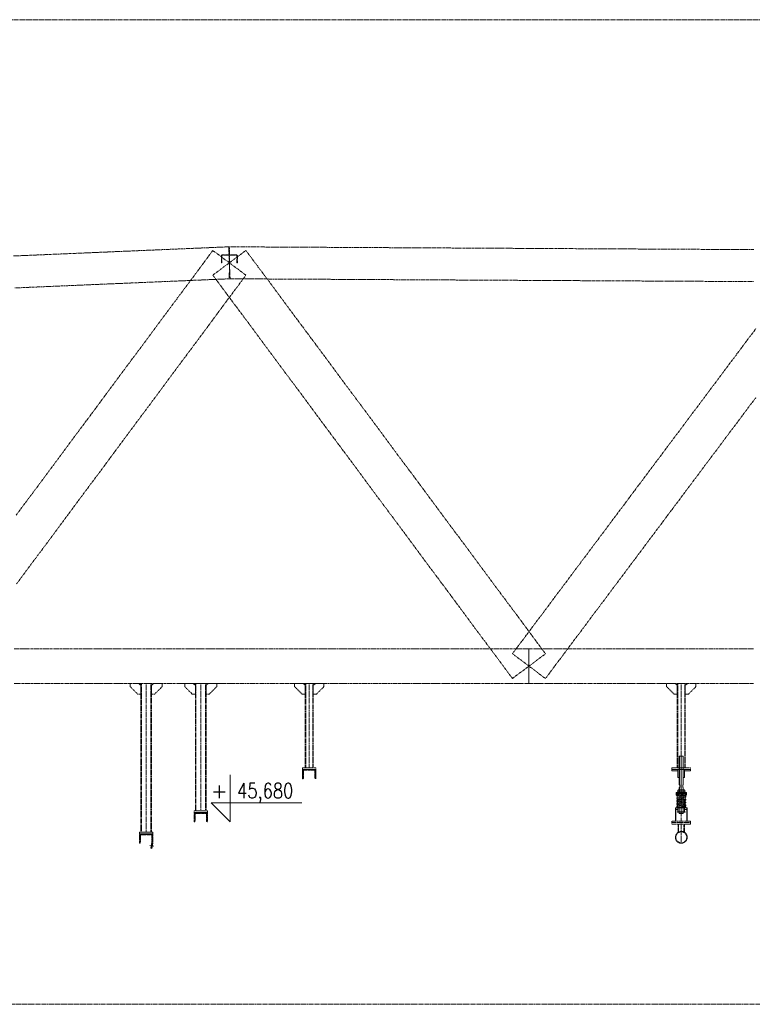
# Model space of a CAD drawing. Header units: millimetres. Extents: x -176817 to 571382, y -58489 to 156123.
# Tile 241 of 256: x 150336 to 155838, y 114163 to 121554. Entities that reach past the tile are written whole.
import ezdxf
from ezdxf.enums import TextEntityAlignment as Align

# ---------------------------------------------------------------- set-up
doc = ezdxf.new("R2010")
doc.units = ezdxf.units.MM
doc.header["$LTSCALE"] = 0.2
for name, pattern in [('AM_ISO08W050', [18, 12, -1.5, 3, -1.5]), ('AM_ISO08W050x2', [9, 6, -0.75, 1.5, -0.75]), ('HIDDEN', [9.525, 6.35, -3.175])]:
    doc.linetypes.add(name, pattern=pattern)
doc.layers.get('0').update_dxf_attribs({"lineweight": 13})
for name, color, linetype, lineweight in [('-AAA Podkład', 252, 'Continuous', 13), ('AM_0N', 7, 'Continuous', 13), ('AM_7N', 4, 'AM_ISO08W050', 13), ('SIATKA', 5, 'Continuous', 13), ('slupki', 7, 'Continuous', 13)]:
    doc.layers.add(name, color=color, linetype=linetype, lineweight=lineweight)
doc.styles.add('ROMANS', font='romans.shx')

# ---------------------------------------------------------------- blocks, each defined once
blk = doc.blocks.new('poziom')
at = {"color": 4}
for p, q in [((0, 1.176), (0, 0.076)), ((-0.446, 0.522), (1.685, 0.522)), ((-0.446, 0.522), (0, 0.076))]:
    blk.add_line(p, q, dxfattribs=at)
at = {"color": 2, "style": 'ROMANS'}
blk.add_attdef('+', text='', height=0.35, dxfattribs=at).set_placement((-0.254, 0.632), align=Align.CENTER)
at = {"color": 2, "style": 'ROMANS', "width": 0.8}
blk.add_attdef('POZIOM', text='', height=0.35, dxfattribs=at).set_placement((0.824, 0.632), align=Align.CENTER)
blk = doc.blocks.new('A$C65393CC2')
at = {"layer": 'slupki'}
h = blk.add_hatch(dxfattribs=at)
h.set_pattern_fill('ANSI32', angle=360)
h.set_pattern_definition([(45, (-80114.047, -2356.9), (-6.7351921, 6.7351921), []), (45, (-80109.5565, -2356.9), (-6.7351921, 6.7351921), [])])
h.paths.add_polyline_path([(-15.1, -38.7), (-7.3, -40.2), (-3.7, -20.5), (-11.6, -19.1)])
h.paths.add_polyline_path([(0, 0), (-7.9, 1.4), (-11.6, -19.1), (-3.7, -20.5)])
at = {"layer": 'SIATKA', "color": 3}
for p, q in [((-15.1, -38.7, 0), (-7.9, 1.4)), ((0, 0), (-7.9, 1.4)), ((0, 0), (-7.3, -40.2, 0)), ((8.1, -22.6, 0), (-23.4, -16.9, 0)), ((-7.3, -40.2, 0), (-15.1, -38.7, 0))]:
    blk.add_line(p, q, dxfattribs=at)
blk = doc.blocks.new('*U1083')
at = {"layer": 'AM_0N'}
for p, q in [((-28, 230.6), (28, 230.6)), ((-28, 226.6), (-28, 230.6)), ((28, 226.6), (-28, 226.6)), ((28, 230.6), (28, 226.6))]:
    blk.add_line(p, q, dxfattribs=at)
at = {"layer": 'AM_7N', "linetype": 'AM_ISO08W050x2'}
blk.add_line((0, 233.6), (0, 223.6), dxfattribs=at)
blk = doc.blocks.new('*U1084')
at = {"layer": 'AM_0N'}
for p, q in [((33.8, 222.6), (-33, 222.6)), ((29.3, 219.8), (-30.7, 209)), ((-30.7, 201.1), (7.4, 194.3)), ((29.3, 198.2), (-30.7, 187.4)), ((-30.7, 179.5), (7.4, 172.7)), ((29.3, 176.6), (-30.7, 165.8)), ((-30.7, 157.9), (7.4, 151.1)), ((29.3, 155), (-30.7, 144.2)), ((-2.7, 214.1), (-30.3, 215.9)), ((-29.7, 215.9), (30.3, 219.9)), ((-29.3, 201.1), (30.7, 211.9)), ((-29.3, 179.5), (30.7, 190.3)), ((-29.3, 157.9), (30.7, 168.7)), ((30.7, 198.2), (-7.4, 205.1)), ((30.7, 176.6), (-7.4, 183.5)), ((30.7, 155), (-7.4, 161.9)), ((30, 219.9), (30.3, 219.9)), ((-33.8, 112), (33, 112)), ((-30.7, 136.3), (7.4, 129.5)), ((29.3, 133.4), (-30.7, 122.6)), ((29.7, 118.7), (-30.3, 114.7)), ((-30, 114.7), (-30.3, 114.7)), ((-29.3, 136.3), (30.7, 147.1)), ((-29.3, 114.7), (30.7, 125.5)), ((30.7, 133.4), (-7.4, 140.3)), ((2.7, 120.5), (30.3, 118.7))]:
    blk.add_line(p, q, dxfattribs=at)
for centre, start, end in [((-30, 219.9), 138.01806, 273.82255), ((30, 223.9), 273.82255, 340.52878), ((-30, 205.1), 100.20335, 280.20335), ((-30, 183.5), 100.20335, 280.20335), ((-30, 161.9), 100.20335, 280.20335), ((30, 215.9), 280.20335, 100.20335), ((30, 194.3), 280.20335, 100.20335), ((30, 172.7), 280.20335, 100.20335), ((30, 151.1), 280.20335, 100.20335), ((-30, 140.3), 100.20335, 280.20335), ((-30, 118.7), 100.20335, 280.20335), ((-30, 110.7), 93.82255, 160.52878), ((30, 129.5), 280.20335, 100.20335), ((30, 114.7), 318.01806, 93.82255)]:
    blk.add_arc(centre, 4, start, end, dxfattribs=at)
at = {"layer": 'AM_7N', "linetype": 'AM_ISO08W050x2'}
for p, q in [((-30, 109), (-30, 225.6)), ((0, 109), (0, 225.6)), ((30, 109), (30, 225.6))]:
    blk.add_line(p, q, dxfattribs=at)
blk = doc.blocks.new('*U1085')
at = {"layer": 'AM_0N'}
for p, q in [((-28, 82), (28, 82)), ((-28, 78), (-28, 82)), ((28, 78), (-28, 78)), ((28, 82), (28, 78))]:
    blk.add_line(p, q, dxfattribs=at)
at = {"layer": 'AM_7N', "linetype": 'AM_ISO08W050x2'}
blk.add_line((0, 85), (0, 75), dxfattribs=at)
blk = doc.blocks.new('*U1086')
at = {"layer": 'AM_0N'}
for p, q in [((-26.6, 242.6), (-21.4, 245.6)), ((-26.6, 242.6), (-26.6, 233.6)), ((-26.6, 233.6), (-21.4, 230.6)), ((21.3, 245.6), (-21.4, 245.6)), ((21.3, 230.6), (-21.4, 230.6)), ((-13.3, 242.6), (-13.3, 233.6)), ((13.3, 242.6), (13.3, 233.6)), ((26.6, 242.6), (21.3, 245.6)), ((26.6, 233.6), (21.3, 230.6)), ((26.6, 242.6), (26.6, 233.6))]:
    blk.add_line(p, q, dxfattribs=at)
for centre, radius, start, end in [((-19.9, 232.9), 11.7, 55.56153, 115.56153), ((-19.9, 243.3), 11.7, 244.43847, 304.43847), ((0, 200.7), 43.9, 72.38303, 107.61697), ((0, 275.4), 43.9, 252.38303, 287.61697), ((19.9, 232.9), 11.7, 64.43847, 124.43847), ((19.9, 243.3), 11.7, 235.56153, 295.56153)]:
    blk.add_arc(centre, radius, start, end, dxfattribs=at)
at = {"layer": 'AM_7N', "linetype": 'AM_ISO08W050x2'}
blk.add_line((0, 248.6), (0, 227.6), dxfattribs=at)
blk = doc.blocks.new('A$C09B41FFC')
at = {"layer": '-AAA Podkład', "color": 7}
for p, q in [((-13, 500), (-13, 284.6)), ((0, 500), (0, 70)), ((13, 500), (13, 284.6)), ((-16, 222.6), (-16, 226.6)), ((-15, 222.6), (15, 222.6)), ((-13, 264.6), (-13, 214.6)), ((13, 264.6), (13, 214.6)), ((16, 222.6), (16, 226.6)), ((-16.2, 172.6), (-15, 172.6)), ((-15.2, 171.6), (-15, 171.6)), ((-15, 214.6), (15, 214.6)), ((15, 172.6), (16.2, 172.6)), ((15, 171.6), (15.2, 171.6)), ((-16.2, 82), (-15, 82)), ((-16.2, 82), (-15, 82)), ((-15.2, 83), (-15, 83)), ((16.2, 82, 0), (15, 82, 0)), ((21.2, 82), (20, 82))]:
    blk.add_line(p, q, dxfattribs=at)
for points in [[(15, 284.6), (15, 498), (13, 500), (-13, 500), (-15, 498), (-15, 284.6)], [(-15, 226.6), (-38.1, 226.6), (-38.1, 222.6), (-15, 222.6)], [(-15, 222.6), (-38.1, 222.6), (-38.1, 207.6), (-15, 207.6)], [(-15, 264.6), (-10.5, 264.6), (-10.5, 284.6), (-15, 284.6)], [(-15, 264.6), (-15, 72), (-13, 70), (13, 70), (15, 72), (15, 264.6)], [(15, 264.6), (10.5, 264.6), (10.5, 284.6), (15, 284.6)], [(15, 226.6), (38.1, 226.6), (38.1, 222.6), (15, 222.6)], [(15, 222.6), (38.1, 222.6), (38.1, 207.6), (15, 207.6)], [(-25, 112), (-41.2, 112), (-41.2, 98), (-25, 98)], [(25, 98), (41.3, 98), (41.3, 112), (25, 112)]]:
    blk.add_lwpolyline(points, dxfattribs=at)
at = {"layer": '-AAA Podkład', "color": 7, "elevation": 0}
for points in [[(-25, 400), (-70, 400), (-70, 388), (-25, 388)], [(25, 388), (70, 388), (70, 400), (25, 400)], [(-44.4, 12), (-44.4, 112), (-41.2, 112), (-41.2, 12)], [(44.5, 12), (44.5, 112), (41.3, 112), (41.3, 12)]]:
    blk.add_lwpolyline(points, dxfattribs=at)
for points in [[(-25, 340), (-25, 400), (-14.2, 400), (-13.2, 399), (-13.2, 341), (-14.2, 340)], [(25, 340), (25, 400), (14.2, 400), (13.2, 399), (13.2, 341), (14.2, 340)]]:
    blk.add_lwpolyline(points, close=True, dxfattribs=at)
at = {"layer": '-AAA Podkład', "color": 7}
for points in [[(-38.1, 207.6), (-35.2, 207.6), (-35.2, 222.6), (-38.1, 222.6)], [(38.1, 207.6), (35.2, 207.6), (35.2, 222.6), (38.1, 222.6)], [(-25, 172.6), (-25, 82), (-16.2, 82), (-15.2, 83), (-15.2, 171.6), (-16.2, 172.6)], [(25, 172.6), (25, 82), (16.2, 82), (15.2, 83), (15.2, 171.6), (16.2, 172.6)]]:
    blk.add_lwpolyline(points, close=True, dxfattribs=at)
blk.add_circle((-30, 118.7), 4, dxfattribs=at)
for points in [[(-25, 112), (-25, 113), (-26, 112)], [(25, 112), (25, 113), (26, 112)]]:
    blk.add_solid(points, dxfattribs=at)
for name in ['*U1084', '*U1083', '*U1086', '*U1085']:
    blk.add_blockref(name, (0, 0), dxfattribs=at)

msp = doc.modelspace()

# ---------------------------------------------------------------- hatches: boundary and pattern name
at = {"layer": '-AAA Podkład', "linetype": 'HIDDEN', "ltscale": 5}
h = msp.add_hatch(dxfattribs=at)
h.set_pattern_fill('ANSI32', color=256)
h.set_pattern_definition([(45, (101151.147, 111380.613), (-6.7351921, 6.7351921), []), (45, (101155.638, 111380.613), (-6.7351921, 6.7351921), [])])
h.paths.add_polyline_path([(152460.9118, 115926.7533), (152510.9118, 115926.7533), (152510.9118, 115924.8419, -0.414213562), (152505.8232, 115919.7533), (152467.9118, 115919.7533), (152467.9118, 115861.8419, -0.414213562), (152462.8232, 115856.7533), (152460.9118, 115856.7533)])
h.paths.add_polyline_path([(152510.9118, 115924.8419), (152510.9118, 115926.7533), (152560.9118, 115926.7533), (152560.9118, 115856.7533), (152559.0004, 115856.7533, -0.414213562), (152553.9118, 115861.8419), (152553.9118, 115919.7533), (152516.0004, 115919.7533, -0.414213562)])
h = msp.add_hatch(dxfattribs=at)
h.set_pattern_fill('ANSI32', color=256)
h.set_pattern_definition([(45, (100336.147, 111056.613), (-6.7351921, 6.7351921), []), (45, (100340.638, 111056.613), (-6.7351921, 6.7351921), [])])
h.paths.add_polyline_path([(151645.9118, 115602.7533), (151695.9118, 115602.7533), (151695.9118, 115600.8419, -0.414213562), (151690.8232, 115595.7533), (151652.9118, 115595.7533), (151652.9118, 115537.8419, -0.414213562), (151647.8232, 115532.7533), (151645.9118, 115532.7533)])
h.paths.add_polyline_path([(151695.9118, 115600.8419), (151695.9118, 115602.7533), (151745.9118, 115602.7533), (151745.9118, 115532.7533), (151744.0004, 115532.7533, -0.414213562), (151738.9118, 115537.8419), (151738.9118, 115595.7533), (151701.0004, 115595.7533, -0.414213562)])
h = msp.add_hatch(dxfattribs=at)
h.set_pattern_fill('ANSI32', color=256, angle=360)
h.set_pattern_definition([(45, (99926.152, 110896.991), (-6.7351921, 6.7351921), []), (45, (99930.642, 110896.991), (-6.7351921, 6.7351921), [])])
h.paths.add_polyline_path([(151235.9162, 115443.1318), (151285.9162, 115443.1318), (151285.9162, 115441.2203, -0.414213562), (151280.8276, 115436.1318), (151242.9162, 115436.1318), (151242.9162, 115378.2203, -0.414213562), (151237.8276, 115373.1318), (151235.9162, 115373.1318)])
h.paths.add_polyline_path([(151285.9162, 115441.2203), (151285.9162, 115443.1318), (151335.9162, 115443.1318), (151335.9162, 115373.1318), (151334.0048, 115373.1318, -0.414213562), (151328.9162, 115378.2203), (151328.9162, 115436.1318), (151291.0048, 115436.1318, -0.414213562)])

# ---------------------------------------------------------------- linework, layer by layer
for p, q in [((151285.9118, 116571.7533, 0), (151285.9118, 115455.1318, 0)), ((151695.9118, 116571.7533, 0), (151695.9118, 115614.7533, 0)), ((152510.9118, 116571.7533, 0), (152510.9118, 115938.7533, 0)), ((155304.9375, 116571.7533, 0), (155304.9375, 115938.7533, 0)), ((155304.9375, 115538.7533, 0), (155304.9375, 115914.7533, 0)), ((155280.7875, 115454.0412, 0), (155280.7875, 115514.7533, 0)), ((155284.7875, 115456.3443, 0), (155284.7875, 115514.7533, 0)), ((155304.9375, 115372.2739, 0), (155304.9375, 115526.7533, 0)), ((155325.0875, 115456.3443, 0), (155325.0875, 115514.7533, 0)), ((155329.0875, 115454.0412, 0), (155329.0875, 115514.7533, 0))]:
    msp.add_line(p, q, dxfattribs=at)
msp.add_lwpolyline([(175983.6053, 121553.5213), (137759.1691, 121553.5213), (137759.1691, 114163.401), (175983.6053, 114163.401)], close=True, dxfattribs=at)
for points in [[(151916.0139, 119608.9619), (151913.4629, 119668.9076), (151910.9118, 119728.8533), (151908.3608, 119788.7991), (151905.8098, 119848.7448), (151835.4973, 119845.7526), (151765.1848, 119842.7605), (151694.8723, 119839.7683), (151624.5598, 119836.7761), (151554.2473, 119833.7839), (151483.9348, 119830.7917), (151413.6223, 119827.7995), (151343.3098, 119824.8073), (151272.9973, 119821.8151), (151202.6848, 119818.823), (151132.3723, 119815.8308), (151062.0598, 119812.8386), (150991.7473, 119809.8464), (150921.4348, 119806.8542), (150851.1223, 119803.862), (150780.8098, 119800.8698), (150710.4973, 119797.8776), (150640.1848, 119794.8855), (150569.8723, 119791.8933), (150499.5598, 119788.9011), (150429.2473, 119785.9089), (150358.9348, 119782.9167), (150288.6223, 119779.9245)], [(152035.3116, 119636.3888), (151973.1117, 119682.6211), (151910.9118, 119728.8533), (151848.7119, 119775.0856), (151786.5121, 119821.3179), (151751.3558, 119774.0195), (151716.1996, 119726.721), (151681.0433, 119679.4226), (151645.8871, 119632.1242), (151610.7308, 119584.8257), (151575.5746, 119537.5273), (151540.4183, 119490.2288), (151505.2621, 119442.9304), (151470.1058, 119395.632), (151434.9496, 119348.3335), (151399.7933, 119301.0351), (151364.6371, 119253.7367), (151329.4808, 119206.4382), (151294.3246, 119159.1398), (151259.1683, 119111.8413), (151224.0121, 119064.5429), (151188.8558, 119017.2445), (151153.6996, 118969.946), (151118.5433, 118922.6476), (151083.3871, 118875.3492), (151048.2308, 118828.0507), (151013.0746, 118780.7523), (150977.9183, 118733.4538), (150942.7621, 118686.1554), (150907.6058, 118638.857), (150872.4496, 118591.5585), (150837.2933, 118544.2601), (150802.1371, 118496.9617), (150766.9808, 118449.6632), (150731.8246, 118402.3648), (150696.6683, 118355.0663), (150661.5121, 118307.7679), (150626.3558, 118260.4695), (150591.1996, 118213.171), (150556.0433, 118165.8726), (150520.8871, 118118.5742), (150485.7308, 118071.2757), (150450.5746, 118023.9773), (150415.4183, 117976.6788), (150380.2621, 117929.3804), (150345.1058, 117882.082), (150309.9496, 117834.7835)], [(154036.5121, 116609.2888), (154098.7119, 116655.5211), (154160.9118, 116701.7533), (154223.1117, 116747.9856), (154285.3116, 116794.2179), (154250.1554, 116841.5163), (154214.9991, 116888.8148), (154179.8429, 116936.1132), (154144.6866, 116983.4117), (154109.5304, 117030.7101), (154074.3741, 117078.0085), (154039.2179, 117125.307), (154004.0616, 117172.6054), (153968.9054, 117219.9038), (153933.7491, 117267.2023), (153898.5929, 117314.5007), (153863.4366, 117361.7992), (153828.2804, 117409.0976), (153793.1241, 117456.396), (153757.9679, 117503.6945), (153722.8116, 117550.9929), (153687.6554, 117598.2913), (153652.4991, 117645.5898), (153617.3429, 117692.8882), (153582.1866, 117740.1867), (153547.0304, 117787.4851), (153511.8741, 117834.7835), (153476.7179, 117882.082), (153441.5616, 117929.3804), (153406.4054, 117976.6788), (153371.2491, 118023.9773), (153336.0929, 118071.2757), (153300.9366, 118118.5742), (153265.7804, 118165.8726), (153230.6241, 118213.171), (153195.4679, 118260.4695), (153160.3116, 118307.7679), (153125.1554, 118355.0663), (153089.9991, 118402.3648), (153054.8429, 118449.6632), (153019.6866, 118496.9617), (152984.5304, 118544.2601), (152949.3741, 118591.5585), (152914.2179, 118638.857), (152879.0616, 118686.1554), (152843.9054, 118733.4538), (152808.7491, 118780.7523), (152773.5929, 118828.0507), (152738.4366, 118875.3492), (152703.2804, 118922.6476), (152668.1241, 118969.946), (152632.9679, 119017.2445), (152597.8116, 119064.5429), (152562.6554, 119111.8413), (152527.4991, 119159.1398), (152492.3429, 119206.4382), (152457.1866, 119253.7367), (152422.0304, 119301.0351), (152386.8741, 119348.3335), (152351.7179, 119395.632), (152316.5616, 119442.9304), (152281.4054, 119490.2288), (152246.2491, 119537.5273), (152211.0929, 119584.8257), (152175.9366, 119632.1242), (152140.7804, 119679.4226), (152105.6241, 119726.721), (152070.4679, 119774.0195), (152035.3116, 119821.3179), (151973.1117, 119775.0856), (151910.9118, 119728.8533), (151848.7119, 119682.6211), (151786.5121, 119636.3888), (151821.6683, 119589.0903), (151856.8246, 119541.7919), (151891.9808, 119494.4935), (151927.1371, 119447.195), (151962.2933, 119399.8966), (151997.4496, 119352.5981), (152032.6058, 119305.2997), (152067.7621, 119258.0013), (152102.9183, 119210.7028), (152138.0746, 119163.4044), (152173.2308, 119116.106), (152208.3871, 119068.8075), (152243.5433, 119021.5091), (152278.6996, 118974.2106), (152313.8558, 118926.9122), (152349.0121, 118879.6138), (152384.1683, 118832.3153), (152419.3246, 118785.0169), (152454.4808, 118737.7185), (152489.6371, 118690.42), (152524.7933, 118643.1216), (152559.9496, 118595.8231), (152595.1058, 118548.5247), (152630.2621, 118501.2263), (152665.4183, 118453.9278), (152700.5746, 118406.6294), (152735.7308, 118359.331), (152770.8871, 118312.0325), (152806.0433, 118264.7341), (152841.1996, 118217.4356), (152876.3558, 118170.1372), (152911.5121, 118122.8388), (152946.6683, 118075.5403), (152981.8246, 118028.2419), (153016.9808, 117980.9435), (153052.1371, 117933.645), (153087.2933, 117886.3466), (153122.4496, 117839.0481), (153157.6058, 117791.7497), (153192.7621, 117744.4513), (153227.9183, 117697.1528), (153263.0746, 117649.8544), (153298.2308, 117602.556), (153333.3871, 117555.2575), (153368.5433, 117507.9591), (153403.6996, 117460.6606), (153438.8558, 117413.3622), (153474.0121, 117366.0638), (153509.1683, 117318.7653), (153544.3246, 117271.4669), (153579.4808, 117224.1685), (153614.6371, 117176.87), (153649.7933, 117129.5716), (153684.9496, 117082.2731), (153720.1058, 117034.9747), (153755.2621, 116987.6763), (153790.4183, 116940.3778), (153825.5746, 116893.0794), (153860.7308, 116845.781), (153895.8871, 116798.4825), (153931.0433, 116751.1841), (153966.1996, 116703.8856), (154001.3558, 116656.5872), (154036.5121, 116609.2888)], [(155849.0545, 119827.7641), (155778.742, 119828.1407), (155708.4295, 119828.5172), (155638.117, 119828.8938), (155567.8045, 119829.2704), (155497.492, 119829.6469), (155427.1795, 119830.0235), (155356.867, 119830.4001), (155286.5545, 119830.7766), (155216.242, 119831.1532), (155145.9295, 119831.5297), (155075.617, 119831.9063), (155005.3045, 119832.2829), (154934.992, 119832.6594), (154864.6795, 119833.036), (154794.367, 119833.4126), (154724.0545, 119833.7891), (154653.742, 119834.1657), (154583.4295, 119834.5422), (154513.117, 119834.9188), (154442.8045, 119835.2954), (154372.492, 119835.6719), (154302.1795, 119836.0485), (154231.867, 119836.4251), (154161.5545, 119836.8016), (154091.242, 119837.1782), (154020.9295, 119837.5547), (153950.617, 119837.9313), (153880.3045, 119838.3079), (153809.992, 119838.6844), (153739.6795, 119839.061), (153669.367, 119839.4376), (153599.0545, 119839.8141), (153528.742, 119840.1907), (153458.4295, 119840.5672), (153388.117, 119840.9438), (153317.8045, 119841.3204), (153247.492, 119841.6969), (153177.1795, 119842.0735), (153106.867, 119842.4501), (153036.5545, 119842.8266), (152966.242, 119843.2032), (152895.9295, 119843.5797), (152825.617, 119843.9563), (152755.3045, 119844.3329), (152684.992, 119844.7094), (152614.6795, 119845.086), (152544.367, 119845.4626), (152474.0545, 119845.8391), (152403.742, 119846.2157), (152333.4295, 119846.5922), (152263.117, 119846.9688), (152192.8045, 119847.3454), (152122.492, 119847.7219), (152052.1795, 119848.0985), (151981.867, 119848.4751), (151911.5545, 119848.8516), (151911.2332, 119788.8525), (151910.9118, 119728.8533), (151910.5905, 119668.8542), (151910.2692, 119608.8551), (151980.5817, 119608.4785), (152050.8942, 119608.1019), (152121.2067, 119607.7254), (152191.5192, 119607.3488), (152261.8317, 119606.9722), (152332.1442, 119606.5957), (152402.4567, 119606.2191), (152472.7692, 119605.8426), (152543.0817, 119605.466), (152613.3942, 119605.0894), (152683.7067, 119604.7129), (152754.0192, 119604.3363), (152824.3317, 119603.9597), (152894.6442, 119603.5832), (152964.9567, 119603.2066), (153035.2692, 119602.8301), (153105.5817, 119602.4535), (153175.8942, 119602.0769), (153246.2067, 119601.7004), (153316.5192, 119601.3238), (153386.8317, 119600.9472), (153457.1442, 119600.5707), (153527.4567, 119600.1941), (153597.7692, 119599.8176), (153668.0817, 119599.441), (153738.3942, 119599.0644), (153808.7067, 119598.6879), (153879.0192, 119598.3113), (153949.3317, 119597.9347), (154019.6442, 119597.5582), (154089.9567, 119597.1816), (154160.2692, 119596.8051), (154230.5817, 119596.4285), (154300.8942, 119596.0519), (154371.2067, 119595.6754), (154441.5192, 119595.2988), (154511.8317, 119594.9222), (154582.1442, 119594.5457), (154652.4567, 119594.1691), (154722.7692, 119593.7926), (154793.0817, 119593.416), (154863.3942, 119593.0394), (154933.7067, 119592.6629), (155004.0192, 119592.2863), (155074.3317, 119591.9097), (155144.6442, 119591.5332), (155214.9567, 119591.1566), (155285.2692, 119590.7801), (155355.5817, 119590.4035), (155425.8942, 119590.0269), (155496.2067, 119589.6504), (155566.5192, 119589.2738), (155636.8317, 119588.8972), (155707.1442, 119588.5207), (155777.4567, 119588.1441), (155847.7692, 119587.7676)], [(151970.9118, 119728.8533), (151970.9118, 119781.134), (151970.9094, 119781.3309), (151970.9022, 119781.5277), (151970.8903, 119781.7241), (151970.8735, 119781.9201), (151970.852, 119782.1157), (151970.8257, 119782.3107), (151970.7947, 119782.5051), (151970.759, 119782.6988), (151970.7185, 119782.8916), (151970.6733, 119783.0833), (151970.6236, 119783.2737), (151970.5691, 119783.4629), (151970.5101, 119783.6507), (151970.4466, 119783.837), (151970.3784, 119784.0218), (151970.3058, 119784.2049), (151970.2288, 119784.3861), (151970.1473, 119784.5653), (151970.0616, 119784.7424), (151969.9716, 119784.9173), (151969.8773, 119785.09), (151969.7789, 119785.2603), (151969.6762, 119785.4283), (151969.5695, 119785.5937), (151969.4586, 119785.7566), (151969.3438, 119785.9167), (151969.2252, 119786.0739), (151969.1028, 119786.2281), (151968.9766, 119786.3793), (151968.8468, 119786.5273), (151968.7133, 119786.6722), (151968.5763, 119786.8138), (151968.4359, 119786.9518), (151968.2924, 119787.0863), (151968.1455, 119787.2172), (151967.9956, 119787.3444), (151967.8425, 119787.4679), (151967.6865, 119787.5876), (151967.5275, 119787.7035), (151967.3657, 119787.8155), (151967.2008, 119787.9236), (151967.0334, 119788.0276), (151966.8636, 119788.1274), (151966.6913, 119788.223), (151966.5168, 119788.3143), (151966.3401, 119788.4013), (151966.1611, 119788.4839), (151965.9801, 119788.5621), (151965.7976, 119788.6357), (151965.6134, 119788.7047), (151965.4275, 119788.7692), (151965.2402, 119788.829), (151965.0514, 119788.8842), (151964.8614, 119788.9347), (151964.67, 119788.9806), (151964.4775, 119789.0217), (151964.2838, 119789.0581), (151964.0894, 119789.0896), (151963.8942, 119789.1163), (151963.6985, 119789.1382), (151963.5024, 119789.1553), (151963.3058, 119789.1675), (151963.1089, 119789.1748), (151962.9118, 119789.1772), (151910.9118, 119789.1772), (151858.9118, 119789.1772), (151858.715, 119789.1748), (151858.5184, 119789.1675), (151858.3221, 119789.1553), (151858.1261, 119789.1383), (151857.9307, 119789.1165), (151857.7358, 119789.0898), (151857.5416, 119789.0584), (151857.3481, 119789.0221), (151857.1553, 119788.9809), (151856.9636, 119788.9351), (151856.7733, 119788.8845), (151856.5842, 119788.8293), (151856.3966, 119788.7693), (151856.2105, 119788.7048), (151856.0259, 119788.6357), (151855.8431, 119788.5619), (151855.6623, 119788.4838), (151855.4837, 119788.4013), (151855.3071, 119788.3144), (151855.1328, 119788.2233), (151854.9607, 119788.1278), (151854.7911, 119788.0281), (151854.6239, 119787.9243), (151854.4593, 119787.8163), (151854.2972, 119787.7042), (151854.138, 119787.5882), (151853.9817, 119787.4684), (151853.8285, 119787.3447), (151853.6783, 119787.2174), (151853.5314, 119787.0863), (151853.3876, 119786.9517), (151853.2471, 119786.8135), (151853.1102, 119786.6721), (151852.9769, 119786.5274), (151852.8472, 119786.3795), (151852.7212, 119786.2286), (151852.5989, 119786.0746), (151852.4804, 119785.9176), (151852.3658, 119785.7577), (151852.2551, 119785.595), (151852.1482, 119785.4296), (151852.0456, 119785.2616), (151851.947, 119785.0912), (151851.8527, 119784.9185), (151851.7626, 119784.7436), (151851.6769, 119784.5664), (151851.5954, 119784.3872), (151851.5183, 119784.206), (151851.4456, 119784.0228), (151851.3775, 119783.8381), (151851.3139, 119783.6517), (151851.2548, 119783.4639), (151851.2004, 119783.2747), (151851.1506, 119783.0843), (151851.1054, 119782.8926), (151851.0649, 119782.6998), (151851.0291, 119782.506), (151850.998, 119782.3115), (151850.9717, 119782.1163), (151850.9502, 119781.9206), (151850.9334, 119781.7245), (151850.9214, 119781.5279), (151850.9142, 119781.3311), (151850.9118, 119781.134), (151850.9118, 119728.8533), (151854.9118, 119728.8533), (151854.9118, 119781.134), (151854.913, 119781.2327), (151854.9166, 119781.3313), (151854.9226, 119781.4296), (151854.931, 119781.5277), (151854.9418, 119781.6255), (151854.955, 119781.723), (151854.9705, 119781.8201), (151854.9883, 119781.9168), (151855.0085, 119782.013), (151855.0311, 119782.1087), (151855.056, 119782.2039), (151855.0832, 119782.2984), (151855.1127, 119782.3924), (151855.1445, 119782.4856), (151855.1786, 119782.5781), (151855.215, 119782.6699), (151855.2537, 119782.7607), (151855.2945, 119782.8505), (151855.3374, 119782.9391), (151855.3825, 119783.0266), (151855.4296, 119783.113), (151855.4789, 119783.1981), (151855.5301, 119783.282), (151855.5834, 119783.3645), (151855.6387, 119783.4458), (151855.696, 119783.5257), (151855.7553, 119783.6042), (151855.8164, 119783.6812), (151855.8795, 119783.7568), (151855.9445, 119783.8308), (151856.0113, 119783.9033), (151856.08, 119783.9743), (151856.1503, 119784.0435), (151856.2223, 119784.1108), (151856.2958, 119784.1763), (151856.3709, 119784.24), (151856.4474, 119784.3017), (151856.5255, 119784.3615), (151856.6049, 119784.4194), (151856.6857, 119784.4753), (151856.7679, 119784.5292), (151856.8514, 119784.581), (151856.9361, 119784.6308), (151857.0221, 119784.6786), (151857.1093, 119784.7242), (151857.1977, 119784.7677), (151857.2872, 119784.809), (151857.3778, 119784.8481), (151857.4694, 119784.885), (151857.5617, 119784.9196), (151857.6547, 119784.9519), (151857.7485, 119784.9818), (151857.8429, 119785.0094), (151857.9379, 119785.0346), (151858.0335, 119785.0575), (151858.1296, 119785.078), (151858.2261, 119785.0961), (151858.3231, 119785.1118), (151858.4205, 119785.1252), (151858.5183, 119785.1361), (151858.6163, 119785.1446), (151858.7146, 119785.1507), (151858.8131, 119785.1544), (151858.9118, 119785.1556), (151910.9118, 119785.1556), (151962.9118, 119785.1556), (151963.0106, 119785.1544), (151963.1091, 119785.1507), (151963.2075, 119785.1446), (151963.3056, 119785.1361), (151963.4034, 119785.1251), (151963.5008, 119785.1118), (151963.5979, 119785.096), (151963.6945, 119785.0779), (151963.7906, 119785.0574), (151963.8863, 119785.0345), (151963.9813, 119785.0092), (151964.0758, 119784.9816), (151964.1696, 119784.9517), (151964.2627, 119784.9194), (151964.355, 119784.8848), (151964.4466, 119784.8478), (151964.5371, 119784.8087), (151964.6266, 119784.7674), (151964.7149, 119784.7239), (151964.802, 119784.6783), (151964.888, 119784.6306), (151964.9727, 119784.5808), (151965.0561, 119784.5289), (151965.1383, 119784.4751), (151965.219, 119784.4192), (151965.2984, 119784.3614), (151965.3764, 119784.3016), (151965.4529, 119784.2399), (151965.5279, 119784.1763), (151965.6014, 119784.1108), (151965.6734, 119784.0434), (151965.7437, 119783.9743), (151965.8124, 119783.9033), (151965.8792, 119783.8308), (151965.9442, 119783.7567), (151966.0073, 119783.6811), (151966.0685, 119783.604), (151966.1278, 119783.5254), (151966.1851, 119783.4455), (151966.2404, 119783.3642), (151966.2938, 119783.2816), (151966.3451, 119783.1976), (151966.3943, 119783.1125), (151966.4415, 119783.0261), (151966.4866, 119782.9385), (151966.5295, 119782.8498), (151966.5703, 119782.76), (151966.609, 119782.6691), (151966.6453, 119782.5774), (151966.6794, 119782.4849), (151966.7112, 119782.3917), (151966.7407, 119782.2978), (151966.7678, 119782.2033), (151966.7927, 119782.1082), (151966.8152, 119782.0125), (151966.8354, 119781.9164), (151966.8533, 119781.8197), (151966.8687, 119781.7227), (151966.8819, 119781.6253), (151966.8926, 119781.5275), (151966.901, 119781.4295), (151966.907, 119781.3312), (151966.9106, 119781.2327), (151966.9118, 119781.134), (151966.9118, 119728.8533), (151970.9118, 119728.8533)], [(150298.8264, 119540.1415), (150369.1389, 119543.1337), (150439.4514, 119546.1259), (150509.7639, 119549.1181), (150580.0764, 119552.1103), (150650.3889, 119555.1025), (150720.7014, 119558.0947), (150791.0139, 119561.0869), (150861.3264, 119564.079), (150931.6389, 119567.0712), (151001.9514, 119570.0634), (151072.2639, 119573.0556), (151142.5764, 119576.0478), (151212.8889, 119579.04), (151283.2014, 119582.0322), (151353.5139, 119585.0244), (151423.8264, 119588.0165), (151494.1389, 119591.0087), (151564.4514, 119594.0009), (151634.7639, 119596.9931), (151705.0764, 119599.9853), (151775.3889, 119602.9775), (151845.7014, 119605.9697), (151916.0139, 119608.9619)], [(150312.6554, 117318.7653), (150347.8116, 117366.0638), (150382.9679, 117413.3622), (150418.1241, 117460.6606), (150453.2804, 117507.9591), (150488.4366, 117555.2575), (150523.5929, 117602.556), (150558.7491, 117649.8544), (150593.9054, 117697.1528), (150629.0616, 117744.4513), (150664.2179, 117791.7497), (150699.3741, 117839.0481), (150734.5304, 117886.3466), (150769.6866, 117933.645), (150804.8429, 117980.9435), (150839.9991, 118028.2419), (150875.1554, 118075.5403), (150910.3116, 118122.8388), (150945.4679, 118170.1372), (150980.6241, 118217.4356), (151015.7804, 118264.7341), (151050.9366, 118312.0325), (151086.0929, 118359.331), (151121.2491, 118406.6294), (151156.4054, 118453.9278), (151191.5616, 118501.2263), (151226.7179, 118548.5247), (151261.8741, 118595.8231), (151297.0304, 118643.1216), (151332.1866, 118690.42), (151367.3429, 118737.7185), (151402.4991, 118785.0169), (151437.6554, 118832.3153), (151472.8116, 118879.6138), (151507.9679, 118926.9122), (151543.1241, 118974.2106), (151578.2804, 119021.5091), (151613.4366, 119068.8075), (151648.5929, 119116.106), (151683.7491, 119163.4044), (151718.9054, 119210.7028), (151754.0616, 119258.0013), (151789.2179, 119305.2997), (151824.3741, 119352.5981), (151859.5304, 119399.8966), (151894.6866, 119447.195), (151929.8429, 119494.4935), (151964.9991, 119541.7919), (152000.1554, 119589.0903), (152035.3116, 119636.3888)], [(155864.9922, 119234.6313), (155829.836, 119187.7095), (155794.6797, 119140.7876), (155759.5235, 119093.8657), (155724.3672, 119046.9438), (155689.211, 119000.022), (155654.0547, 118953.1001), (155618.8985, 118906.1782), (155583.7422, 118859.2563), (155548.586, 118812.3345), (155513.4297, 118765.4126), (155478.2735, 118718.4907), (155443.1172, 118671.5688), (155407.961, 118624.647), (155372.8047, 118577.7251), (155337.6485, 118530.8032), (155302.4922, 118483.8813), (155267.336, 118436.9595), (155232.1797, 118390.0376), (155197.0235, 118343.1157), (155161.8672, 118296.1938), (155126.711, 118249.272), (155091.5547, 118202.3501), (155056.3985, 118155.4282), (155021.2422, 118108.5063), (154986.086, 118061.5845), (154950.9297, 118014.6626), (154915.7735, 117967.7407), (154880.6172, 117920.8188), (154845.461, 117873.897), (154810.3047, 117826.9751), (154775.1485, 117780.0532), (154739.9922, 117733.1313), (154704.836, 117686.2095), (154669.6797, 117639.2876), (154634.5235, 117592.3657), (154599.3672, 117545.4438), (154564.211, 117498.522), (154529.0547, 117451.6001), (154493.8985, 117404.6782), (154458.7422, 117357.7563), (154423.586, 117310.8345), (154388.4297, 117263.9126), (154353.2735, 117216.9907), (154318.1172, 117170.0688), (154282.961, 117123.147), (154247.8047, 117076.2251), (154212.6485, 117029.3032), (154177.4922, 116982.3813), (154142.336, 116935.4595), (154107.1797, 116888.5376), (154072.0235, 116841.6157), (154036.8672, 116794.6938), (154098.8895, 116748.2236), (154160.9118, 116701.7533), (154222.9341, 116655.2831), (154284.9564, 116608.8128), (154320.1127, 116655.7347), (154355.2689, 116702.6566), (154390.4252, 116749.5785), (154425.5814, 116796.5003), (154460.7377, 116843.4222), (154495.8939, 116890.3441), (154531.0502, 116937.266), (154566.2064, 116984.1878), (154601.3627, 117031.1097), (154636.5189, 117078.0316), (154671.6752, 117124.9535), (154706.8314, 117171.8753), (154741.9877, 117218.7972), (154777.1439, 117265.7191), (154812.3002, 117312.641), (154847.4564, 117359.5628), (154882.6127, 117406.4847), (154917.7689, 117453.4066), (154952.9252, 117500.3285), (154988.0814, 117547.2503), (155023.2377, 117594.1722), (155058.3939, 117641.0941), (155093.5502, 117688.016), (155128.7064, 117734.9378), (155163.8627, 117781.8597), (155199.0189, 117828.7816), (155234.1752, 117875.7035), (155269.3314, 117922.6253), (155304.4877, 117969.5472), (155339.6439, 118016.4691), (155374.8002, 118063.391), (155409.9564, 118110.3128), (155445.1127, 118157.2347), (155480.2689, 118204.1566), (155515.4252, 118251.0785), (155550.5814, 118298.0003), (155585.7377, 118344.9222), (155620.8939, 118391.8441), (155656.0502, 118438.766), (155691.2064, 118485.6878), (155726.3627, 118532.6097), (155761.5189, 118579.5316), (155796.6752, 118626.4535), (155831.8314, 118673.3753), (155866.9877, 118720.2972)], [(154160.9118, 116571.7533), (154160.9118, 116636.7533), (154160.9118, 116701.7533), (154160.9118, 116766.7533), (154160.9118, 116831.7533), (154090.5993, 116831.7533), (154020.2868, 116831.7533), (153949.9743, 116831.7533), (153879.6618, 116831.7533), (153809.3493, 116831.7533), (153739.0368, 116831.7533), (153668.7243, 116831.7533), (153598.4118, 116831.7533), (153528.0993, 116831.7533), (153457.7868, 116831.7533), (153387.4743, 116831.7533), (153317.1618, 116831.7533), (153246.8493, 116831.7533), (153176.5368, 116831.7533), (153106.2243, 116831.7533), (153035.9118, 116831.7533), (152965.5993, 116831.7533), (152895.2868, 116831.7533), (152824.9743, 116831.7533), (152754.6618, 116831.7533), (152684.3493, 116831.7533), (152614.0368, 116831.7533), (152543.7243, 116831.7533), (152473.4118, 116831.7533), (152403.0993, 116831.7533), (152332.7868, 116831.7533), (152262.4743, 116831.7533), (152192.1618, 116831.7533), (152121.8493, 116831.7533), (152051.5368, 116831.7533), (151981.2243, 116831.7533), (151910.9118, 116831.7533), (151840.5993, 116831.7533), (151770.2868, 116831.7533), (151699.9743, 116831.7533), (151629.6618, 116831.7533), (151559.3493, 116831.7533), (151489.0368, 116831.7533), (151418.7243, 116831.7533), (151348.4118, 116831.7533), (151278.0993, 116831.7533), (151207.7868, 116831.7533), (151137.4743, 116831.7533), (151067.1618, 116831.7533), (150996.8493, 116831.7533), (150926.5368, 116831.7533), (150856.2243, 116831.7533), (150785.9118, 116831.7533), (150715.5993, 116831.7533), (150645.2868, 116831.7533), (150574.9743, 116831.7533), (150504.6618, 116831.7533), (150434.3493, 116831.7533), (150364.0368, 116831.7533), (150293.7243, 116831.7533)], [(155848.4118, 116831.7533), (155778.0993, 116831.7533), (155707.7868, 116831.7533), (155637.4743, 116831.7533), (155567.1618, 116831.7533), (155496.8493, 116831.7533), (155426.5368, 116831.7533), (155356.2243, 116831.7533), (155285.9118, 116831.7533), (155215.5993, 116831.7533), (155145.2868, 116831.7533), (155074.9743, 116831.7533), (155004.6618, 116831.7533), (154934.3493, 116831.7533), (154864.0368, 116831.7533), (154793.7243, 116831.7533), (154723.4118, 116831.7533), (154653.0993, 116831.7533), (154582.7868, 116831.7533), (154512.4743, 116831.7533), (154442.1618, 116831.7533), (154371.8493, 116831.7533), (154301.5368, 116831.7533), (154231.2243, 116831.7533), (154160.9118, 116831.7533), (154160.9118, 116766.7533), (154160.9118, 116701.7533), (154160.9118, 116636.7533), (154160.9118, 116571.7533), (154231.2243, 116571.7533), (154301.5368, 116571.7533), (154371.8493, 116571.7533), (154442.1618, 116571.7533), (154512.4743, 116571.7533), (154582.7868, 116571.7533), (154653.0993, 116571.7533), (154723.4118, 116571.7533), (154793.7243, 116571.7533), (154864.0368, 116571.7533), (154934.3493, 116571.7533), (155004.6618, 116571.7533), (155074.9743, 116571.7533), (155145.2868, 116571.7533), (155210.5993, 116571.7533), (155280.9118, 116571.7533), (155361.2243, 116571.7533), (155431.5368, 116571.7533), (155496.8493, 116571.7533), (155567.1618, 116571.7533), (155637.4743, 116571.7533), (155707.7868, 116571.7533), (155778.0993, 116571.7533), (155848.4118, 116571.7533)], [(150293.7243, 116571.7533), (150364.0368, 116571.7533), (150434.3493, 116571.7533), (150504.6618, 116571.7533), (150574.9743, 116571.7533), (150645.2868, 116571.7533), (150715.5993, 116571.7533), (150785.9118, 116571.7533), (150856.2243, 116571.7533), (150926.5368, 116571.7533), (150996.8493, 116571.7533), (151067.1618, 116571.7533), (151137.4743, 116571.7533), (151207.7868, 116571.7533), (151278.0993, 116571.7533), (151348.4118, 116571.7533), (151418.7243, 116571.7533), (151489.0368, 116571.7533), (151559.3493, 116571.7533), (151629.6618, 116571.7533), (151699.9743, 116571.7533), (151770.2868, 116571.7533), (151840.5993, 116571.7533), (151910.9118, 116571.7533), (151981.2243, 116571.7533), (152051.5368, 116571.7533), (152121.8493, 116571.7533), (152192.1618, 116571.7533), (152262.4743, 116571.7533), (152332.7868, 116571.7533), (152403.0993, 116571.7533), (152473.4118, 116571.7533), (152543.7243, 116571.7533), (152614.0368, 116571.7533), (152684.3493, 116571.7533), (152754.6618, 116571.7533), (152824.9743, 116571.7533), (152895.2868, 116571.7533), (152965.5993, 116571.7533), (153035.9118, 116571.7533), (153106.2243, 116571.7533), (153176.5368, 116571.7533), (153246.8493, 116571.7533), (153317.1618, 116571.7533), (153387.4743, 116571.7533), (153457.7868, 116571.7533), (153528.0993, 116571.7533), (153598.4118, 116571.7533), (153668.7243, 116571.7533), (153739.0368, 116571.7533), (153809.3493, 116571.7533), (153879.6618, 116571.7533), (153949.9743, 116571.7533), (154020.2868, 116571.7533), (154090.5993, 116571.7533), (154160.9118, 116571.7533)]]:
    msp.add_lwpolyline(points, dxfattribs=at)
at = {"layer": '-AAA Podkład', "linetype": 'HIDDEN', "ltscale": 5, "elevation": 0}
for points in [[(151245.9118, 116491.7533), (151221.9118, 116491.7533), (151165.9118, 116547.7533), (151165.9118, 116571.7533), (151229.9118, 116571.7533), (151245.9118, 116555.7533)], [(151325.9118, 115455.1318), (151245.9118, 115455.1318), (151245.9118, 116571.7533), (151325.9118, 116571.7533)], [(151325.9118, 116491.7533), (151349.9118, 116491.7533), (151405.9118, 116547.7533), (151405.9118, 116571.7533), (151341.9118, 116571.7533), (151325.9118, 116555.7533)], [(151655.9118, 116491.7533), (151631.9118, 116491.7533), (151575.9118, 116547.7533), (151575.9118, 116571.7533), (151639.9118, 116571.7533), (151655.9118, 116555.7533)], [(151735.9118, 115614.7533), (151655.9118, 115614.7533), (151655.9118, 116571.7533), (151735.9118, 116571.7533)], [(151735.9118, 116491.7533), (151759.9118, 116491.7533), (151815.9118, 116547.7533), (151815.9118, 116571.7533), (151751.9118, 116571.7533), (151735.9118, 116555.7533)], [(152480.9118, 116491.7533), (152456.9118, 116491.7533), (152400.9118, 116547.7533), (152400.9118, 116571.7533), (152464.9118, 116571.7533), (152480.9118, 116555.7533)], [(152540.9118, 115938.7533), (152480.9118, 115938.7533), (152480.9118, 116571.7533), (152540.9118, 116571.7533)], [(152540.9118, 116491.7533), (152564.9118, 116491.7533), (152620.9118, 116547.7533), (152620.9118, 116571.7533), (152556.9118, 116571.7533), (152540.9118, 116555.7533)], [(155274.9375, 116491.7533), (155250.9375, 116491.7533), (155194.9375, 116547.7533), (155194.9375, 116571.7533), (155258.9375, 116571.7533), (155274.9375, 116555.7533)], [(155334.9375, 115938.7533), (155274.9375, 115938.7533), (155274.9375, 116571.7533), (155334.9375, 116571.7533)], [(155334.9375, 116491.7533), (155358.9375, 116491.7533), (155414.9375, 116547.7533), (155414.9375, 116571.7533), (155350.9375, 116571.7533), (155334.9375, 116555.7533)], [(152560.9118, 115926.7533), (152460.9118, 115926.7533), (152460.9118, 115938.7533), (152560.9118, 115938.7533)], [(155374.9375, 115926.7533), (155234.9375, 115926.7533), (155234.9375, 115938.7533), (155374.9375, 115938.7533)], [(151745.9118, 115602.7533), (151645.9118, 115602.7533), (151645.9118, 115614.7533), (151745.9118, 115614.7533)], [(155374.9375, 115538.7533), (155234.9375, 115538.7533), (155234.9375, 115526.7533), (155374.9375, 115526.7533)], [(155374.9375, 115514.7533), (155234.9375, 115514.7533), (155234.9375, 115526.7533), (155374.9375, 115526.7533)], [(151335.9162, 115443.1318), (151235.9162, 115443.1318), (151235.9162, 115455.1318), (151335.9162, 115455.1318)]]:
    msp.add_lwpolyline(points, close=True, dxfattribs=at)
for points in [[(151249.9118, 115455.1318), (151249.9118, 116571.7533)], [(151321.9118, 116571.7533), (151321.9118, 115455.1318)], [(151659.9118, 115614.7533), (151659.9118, 116571.7533)], [(151731.9118, 116571.7533), (151731.9118, 115614.7533)], [(152484.9118, 115938.7533), (152484.9118, 116571.7533)], [(152536.9118, 116571.7533), (152536.9118, 115938.7533)], [(155278.9375, 115938.7533), (155278.9375, 116571.7533)], [(155330.9375, 116571.7533), (155330.9375, 115938.7533)]]:
    msp.add_lwpolyline(points, dxfattribs=at)
for points in [[(152460.9118, 115926.7533), (152510.9118, 115926.7533), (152510.9118, 115924.8419, -0.414213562), (152505.8232, 115919.7533), (152467.9118, 115919.7533), (152467.9118, 115861.8419, -0.414213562), (152462.8232, 115856.7533), (152460.9118, 115856.7533)], [(152510.9118, 115924.8419), (152510.9118, 115926.7533), (152560.9118, 115926.7533), (152560.9118, 115856.7533), (152559.0004, 115856.7533, -0.414213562), (152553.9118, 115861.8419), (152553.9118, 115919.7533), (152516.0004, 115919.7533, -0.414213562)], [(151645.9118, 115602.7533), (151695.9118, 115602.7533), (151695.9118, 115600.8419, -0.414213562), (151690.8232, 115595.7533), (151652.9118, 115595.7533), (151652.9118, 115537.8419, -0.414213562), (151647.8232, 115532.7533), (151645.9118, 115532.7533)], [(151695.9118, 115600.8419), (151695.9118, 115602.7533), (151745.9118, 115602.7533), (151745.9118, 115532.7533), (151744.0004, 115532.7533, -0.414213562), (151738.9118, 115537.8419), (151738.9118, 115595.7533), (151701.0004, 115595.7533, -0.414213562)], [(151235.9162, 115443.1318), (151285.9162, 115443.1318), (151285.9162, 115441.2203, -0.414213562), (151280.8276, 115436.1318), (151242.9162, 115436.1318), (151242.9162, 115378.2203, -0.414213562), (151237.8276, 115373.1318), (151235.9162, 115373.1318)], [(151285.9162, 115441.2203), (151285.9162, 115443.1318), (151335.9162, 115443.1318), (151335.9162, 115373.1318), (151334.0048, 115373.1318, -0.414213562), (151328.9162, 115378.2203), (151328.9162, 115436.1318), (151291.0048, 115436.1318, -0.414213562)]]:
    msp.add_lwpolyline(points, format="xyb", close=True, dxfattribs=at)
at = {"layer": '-AAA Podkład', "linetype": 'HIDDEN', "ltscale": 5}
for radius in [44.45, 41.25]:
    msp.add_circle((155304.9375, 115416.7239, 0), radius, dxfattribs=at)

# ---------------------------------------------------------------- block references
for name, p in [('A$C09B41FFC', (155304.9375, 115526.7533, 0)), ('A$C65393CC2', (151335.9162, 115373.1318, 0))]:
    msp.add_blockref(name, p, dxfattribs=at)
at = {"layer": '-AAA Podkład', "linetype": 'HIDDEN', "ltscale": 5, "xscale": 320, "yscale": 320, "zscale": 320}
msp.add_blockref('poziom', (151916.351, 115508.3271, 0), dxfattribs=at).add_auto_attribs({'POZIOM': '45,680', '+': '+'})

doc.saveas('drawing.dxf')
